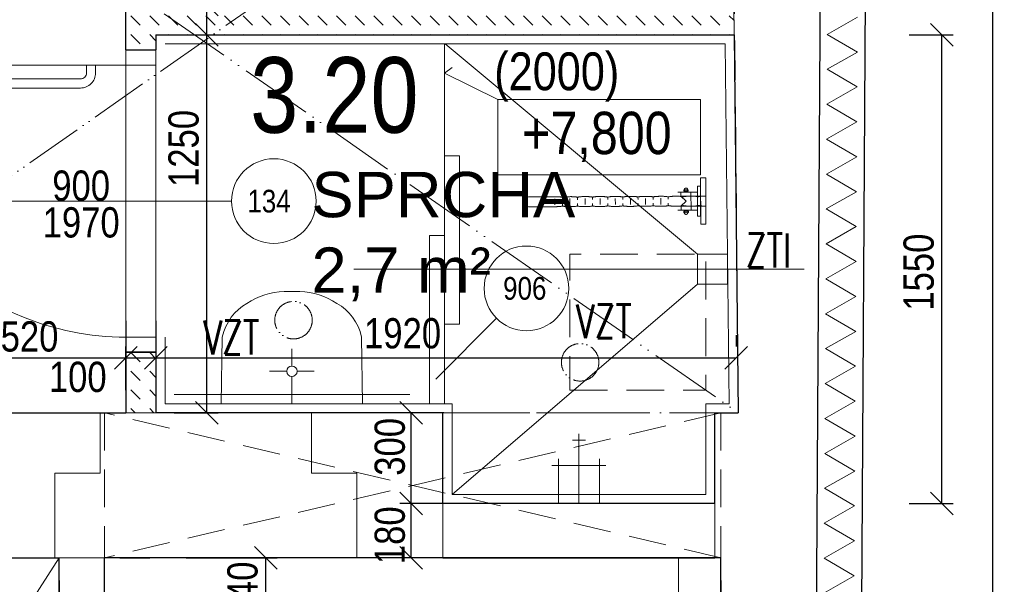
# Model space of a CAD drawing. Header units: millimetres. Extents: x -300958 to -108039, y 30118 to 292543.
# Tile 148 of 256: x -219364 to -216105, y 147633 to 149500. Entities that reach past the tile are written whole.
import ezdxf
from ezdxf.enums import TextEntityAlignment as Align

# ---------------------------------------------------------------- set-up
doc = ezdxf.new("R2010")
doc.units = ezdxf.units.MM
doc.header["$MEASUREMENT"] = 0
for name, pattern in [('ACAD_ISO05W100', [33, 24, -3, 0, -3, 0, -3]), ('DGN Style 2', [879.857395, 527.914437, -351.942958]), ('HIDDEN', [0.375, 0.25, -0.125])]:
    doc.linetypes.add(name, pattern=pattern)
doc.layers.get('0').update_dxf_attribs({"lineweight": 13})
doc.layers.get('Defpoints').update_dxf_attribs({"color": 3, "lineweight": 13})
for name, color, linetype, lineweight in [('dims', 7, 'Continuous', 9), ('dvere', 7, 'Continuous', 9), ('equipments', 254, 'Continuous', 5), ('Materiály', 1, 'Continuous', 13), ('navrh', 1, 'Continuous', 9), ('obklad', 8, 'Continuous', 5), ('popis', 7, 'Continuous', 9), ('PSV', 7, 'Continuous', 13), ('rost', 6, 'Continuous', 0), ('tenka', 7, 'Continuous', 13), ('texts', 3, 'Continuous', 30), ('výškové kóty', 7, 'Continuous', 13), ('walls', 7, 'Continuous', 13), ('zarizovaky', 5, 'Continuous', 9), ('zařizovací předměty', 7, 'Continuous', 9), ('ŠRAFA', 7, 'Continuous', 13)]:
    doc.layers.add(name, color=color, linetype=linetype, lineweight=lineweight)
doc.styles.add('GENERATED_STYLE_8', font='arial.ttf')
doc.styles.get("Standard").update_dxf_attribs({"font": 'txt.shx'})
doc.styles.add('STYLE-0', font='ARIALN.TTF')
doc.styles.add('Style-Arial', font='arial.ttf')
doc.dimstyles.new('arch', dxfattribs={"dimscale": 50, "dimtxt": 2.5, "dimasz": 2.5, "dimexe": 1.25, "dimexo": 0.9, "dimtad": 1, "dimdec": 0, "dimtxsty": 'STYLE-0', "dimblk": 'ARCHTICK', "dimcen": 2.5, "dimadec": 0, "dimazin": 0, "dimtfac": 1, "dimtdec": 0, "dimtmove": 2, "dimatfit": 3, "dimldrblk": 'ARCHTICK', "dimfxl": 0, "dimarcsym": 0})

# ---------------------------------------------------------------- blocks, each defined once
blk = doc.blocks.new('umyvadlo')
at = {"layer": 'zařizovací předměty'}
for p, q in [((135306.9, 3682.7), (134839.2, 3677.7)), ((134839.2, 3677.7), (134845, 3457.2)), ((135074, 3590.2), (135073.1, 3680.2)), ((135306.9, 3682.7), (135305.9, 3462.1)), ((135057, 3572.8), (135000.3, 3572.2)), ((135074.4, 3555.8), (135075, 3499.1)), ((135091.4, 3573.2), (135148.1, 3573.8)), ((135103.2, 3309.4), (135050.9, 3308.9))]:
    blk.add_line(p, q, dxfattribs=at)
blk.add_arc((135074.2, 3573), 17.2, 180.6147766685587, 180.6147593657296, dxfattribs=at)
for centre, major_axis, start_param, end_param in [((134992.2, 3500.1), (-1.8, 169.1), 1.817828, 2.692319), ((135157.8, 3501.9), (-1.8, 169.1), 3.590866, 4.465357), ((135055.1, 3591.9), (-3, 283.1), 2.606109, 3.113176), ((135092.9, 3592.3), (-3, 283.1), 3.170009, 3.677076)]:
    blk.add_ellipse(centre, major_axis=major_axis, ratio=0.9, start_param=start_param, end_param=end_param, dxfattribs=at)
blk = doc.blocks.new('_ArchTick')
at = {"color": 0, "linetype": 'ByBlock', "flags": 128}
blk.add_lwpolyline([(-0.5, -0.5), (0.5, 0.5)], dxfattribs=at)
blk = doc.blocks.new('*D163')
at = {"layer": 'Defpoints', "color": 0, "linetype": 'Continuous'}
for p in [(-218927.7, 149450), (-218744.1, 149450), (-218927.7, 148200)]:
    blk.add_point(p, dxfattribs=at)
at = {"layer": 'dims', "color": 0, "linetype": 'Continuous', "lineweight": -2}
for p, q in [((-218852.7, 149450), (-218706.6, 149450)), ((-218744.1, 148200), (-218744.1, 149450)), ((-218852.7, 148200), (-218706.6, 148200))]:
    blk.add_line(p, q, dxfattribs=at)
at = {"layer": 'dims', "color": 0, "linetype": 'Continuous', "lineweight": -2, "xscale": 75, "yscale": 75, "zscale": 75}
for p, rotation in [((-218744.1, 149450), 90), ((-218744.1, 148200), 270)]:
    blk.add_blockref('_ArchTick', p, dxfattribs=dict(at, rotation=rotation))
at = {"layer": 'dims', "color": 0, "linetype": 'Continuous', "insert": (-218820.8, 149074.2), "char_height": 100, "attachment_point": 5, "rotation": 90, "style": 'STYLE-0'}
blk.add_mtext('1250', dxfattribs=at)
blk = doc.blocks.new('*D165')
at = {"layer": 'Defpoints', "color": 0, "linetype": 'Continuous'}
for p in [(-218927.7, 149550), (-218744.1, 149550), (-218927.7, 149450)]:
    blk.add_point(p, dxfattribs=at)
at = {"layer": 'dims', "color": 0, "linetype": 'Continuous', "lineweight": -2}
for p, q in [((-218852.7, 149550), (-218706.6, 149550)), ((-218744.1, 149450), (-218744.1, 149550)), ((-218852.7, 149450), (-218706.6, 149450))]:
    blk.add_line(p, q, dxfattribs=at)
at = {"layer": 'dims', "color": 0, "linetype": 'Continuous', "lineweight": -2, "xscale": 75, "yscale": 75, "zscale": 75}
for p, rotation in [((-218744.1, 149550), 90), ((-218744.1, 149450), 270)]:
    blk.add_blockref('_ArchTick', p, dxfattribs=dict(at, rotation=rotation))
at = {"layer": 'dims', "color": 0, "linetype": 'Continuous', "insert": (-218645.3, 149761.8), "char_height": 100, "attachment_point": 5, "rotation": 90, "style": 'STYLE-0'}
blk.add_mtext('100', dxfattribs=at)
blk = doc.blocks.new('*D62')
at = {"layer": 'Defpoints', "color": 0, "linetype": 'Continuous'}
for p in [(-217042.6, 147720), (-217962.6, 147573.2), (-217042.6, 147366.1)]:
    blk.add_point(p, dxfattribs=at)
at = {"layer": 'dims', "color": 0, "linetype": 'Continuous', "lineweight": -2}
for p, q in [((-217042.6, 147645), (-217042.6, 147328.6)), ((-217962.6, 147498.2), (-217962.6, 147328.6)), ((-217962.6, 147366.1), (-217042.6, 147366.1))]:
    blk.add_line(p, q, dxfattribs=at)
at = {"layer": 'dims', "color": 0, "linetype": 'Continuous', "lineweight": -2, "xscale": 75, "yscale": 75, "zscale": 75, "rotation": 180}
blk.add_blockref('_ArchTick', (-217962.6, 147366.1), dxfattribs=at)
at = {"layer": 'dims', "color": 0, "linetype": 'Continuous', "lineweight": -2, "xscale": 75, "yscale": 75, "zscale": 75}
blk.add_blockref('_ArchTick', (-217042.6, 147366.1), dxfattribs=at)
at = {"layer": 'dims', "color": 0, "linetype": 'Continuous', "insert": (-217486.8, 147438.4), "char_height": 100, "attachment_point": 5, "style": 'STYLE-0'}
blk.add_mtext('920', dxfattribs=at)
blk = doc.blocks.new('*D63')
at = {"layer": 'Defpoints', "color": 0, "linetype": 'Continuous'}
for p in [(-218067.9, 147900), (-217884.3, 147900), (-217931.7, 147720)]:
    blk.add_point(p, dxfattribs=at)
at = {"layer": 'dims', "color": 0, "linetype": 'Continuous', "lineweight": -2}
for p, q in [((-217959.3, 147900), (-218105.4, 147900)), ((-218067.9, 147720), (-218067.9, 147900)), ((-218006.7, 147720), (-218105.4, 147720))]:
    blk.add_line(p, q, dxfattribs=at)
at = {"layer": 'dims', "color": 0, "linetype": 'Continuous', "lineweight": -2, "xscale": 75, "yscale": 75, "zscale": 75}
for p, rotation in [((-218067.9, 147900), 90), ((-218067.9, 147720), 270)]:
    blk.add_blockref('_ArchTick', p, dxfattribs=dict(at, rotation=rotation))
at = {"layer": 'dims', "color": 0, "linetype": 'Continuous', "insert": (-218138.2, 147795), "char_height": 100, "attachment_point": 5, "rotation": 90, "style": 'STYLE-0'}
blk.add_mtext('180', dxfattribs=at)
blk = doc.blocks.new('*D64')
at = {"layer": 'Defpoints', "color": 0, "linetype": 'Continuous'}
for p in [(-218067.9, 148200), (-217884.3, 148200), (-217884.3, 147900)]:
    blk.add_point(p, dxfattribs=at)
at = {"layer": 'dims', "color": 0, "linetype": 'Continuous', "lineweight": -2}
for p, q in [((-217959.3, 148200), (-218105.4, 148200)), ((-218067.9, 147900), (-218067.9, 148200)), ((-217959.3, 147900), (-218105.4, 147900))]:
    blk.add_line(p, q, dxfattribs=at)
at = {"layer": 'dims', "color": 0, "linetype": 'Continuous', "lineweight": -2, "xscale": 75, "yscale": 75, "zscale": 75}
for p, rotation in [((-218067.9, 148200), 90), ((-218067.9, 147900), 270)]:
    blk.add_blockref('_ArchTick', p, dxfattribs=dict(at, rotation=rotation))
at = {"layer": 'dims', "color": 0, "linetype": 'Continuous', "insert": (-218138.2, 148087.3), "char_height": 100, "attachment_point": 5, "rotation": 90, "style": 'STYLE-0'}
blk.add_mtext('300', dxfattribs=at)
blk = doc.blocks.new('*D65')
at = {"layer": 'Defpoints', "color": 0, "linetype": 'Continuous'}
for p in [(-219012.6, 148382), (-219532.6, 148200), (-219012.6, 148200)]:
    blk.add_point(p, dxfattribs=at)
at = {"layer": 'dims', "color": 0, "linetype": 'Continuous', "lineweight": -2}
for p, q in [((-219532.6, 148275), (-219532.6, 148419.5)), ((-219012.6, 148275), (-219012.6, 148419.5)), ((-219532.6, 148382), (-219012.6, 148382))]:
    blk.add_line(p, q, dxfattribs=at)
at = {"layer": 'dims', "color": 0, "linetype": 'Continuous', "lineweight": -2, "xscale": 75, "yscale": 75, "zscale": 75, "rotation": 180}
blk.add_blockref('_ArchTick', (-219532.6, 148382), dxfattribs=at)
at = {"layer": 'dims', "color": 0, "linetype": 'Continuous', "lineweight": -2, "xscale": 75, "yscale": 75, "zscale": 75}
blk.add_blockref('_ArchTick', (-219012.6, 148382), dxfattribs=at)
at = {"layer": 'dims', "color": 0, "linetype": 'Continuous', "insert": (-219331.1, 148451.8), "char_height": 100, "attachment_point": 5, "style": 'STYLE-0'}
blk.add_mtext('520', dxfattribs=at)
blk = doc.blocks.new('*D67')
at = {"layer": 'Defpoints', "color": 0, "linetype": 'Continuous'}
for p in [(-219012.6, 148579.4), (-218912.6, 148382), (-218912.6, 148382)]:
    blk.add_point(p, dxfattribs=at)
at = {"layer": 'dims', "color": 0, "linetype": 'Continuous', "lineweight": -2}
for p, q in [((-219012.6, 148504.4), (-219012.6, 148344.5)), ((-218912.6, 148457), (-218912.6, 148419.5)), ((-219012.6, 148382), (-218912.6, 148382))]:
    blk.add_line(p, q, dxfattribs=at)
at = {"layer": 'dims', "color": 0, "linetype": 'Continuous', "lineweight": -2, "xscale": 75, "yscale": 75, "zscale": 75, "rotation": 180}
blk.add_blockref('_ArchTick', (-219012.6, 148382), dxfattribs=at)
at = {"layer": 'dims', "color": 0, "linetype": 'Continuous', "lineweight": -2, "xscale": 75, "yscale": 75, "zscale": 75}
blk.add_blockref('_ArchTick', (-218912.6, 148382), dxfattribs=at)
at = {"layer": 'dims', "color": 0, "linetype": 'Continuous', "insert": (-219171.5, 148318.1), "char_height": 100, "attachment_point": 5, "style": 'STYLE-0'}
blk.add_mtext('100', dxfattribs=at)
blk = doc.blocks.new('*D68')
at = {"layer": 'Defpoints', "color": 0, "linetype": 'Continuous'}
for p in [(-218912.6, 148579.4), (-216992.2, 148382), (-216992.2, 148382)]:
    blk.add_point(p, dxfattribs=at)
at = {"layer": 'dims', "color": 0, "linetype": 'Continuous', "lineweight": -2}
for p, q in [((-218912.6, 148504.4), (-218912.6, 148344.5)), ((-216992.2, 148457), (-216992.2, 148419.5)), ((-218912.6, 148382), (-216992.2, 148382))]:
    blk.add_line(p, q, dxfattribs=at)
at = {"layer": 'dims', "color": 0, "linetype": 'Continuous', "lineweight": -2, "xscale": 75, "yscale": 75, "zscale": 75, "rotation": 180}
blk.add_blockref('_ArchTick', (-218912.6, 148382), dxfattribs=at)
at = {"layer": 'dims', "color": 0, "linetype": 'Continuous', "lineweight": -2, "xscale": 75, "yscale": 75, "zscale": 75}
blk.add_blockref('_ArchTick', (-216992.2, 148382), dxfattribs=at)
at = {"layer": 'dims', "color": 0, "linetype": 'Continuous', "insert": (-218096.4, 148462.3), "char_height": 100, "attachment_point": 5, "style": 'STYLE-0'}
blk.add_mtext('1920', dxfattribs=at)
blk = doc.blocks.new('*D89')
at = {"layer": 'Defpoints', "color": 0, "linetype": 'Continuous'}
for p in [(-218887.2, 147720), (-218548.6, 147720), (-219082.6, 147480)]:
    blk.add_point(p, dxfattribs=at)
at = {"layer": 'dims', "color": 0, "linetype": 'Continuous', "lineweight": -2}
for p, q in [((-218812.2, 147720), (-218511.1, 147720)), ((-218548.6, 147480), (-218548.6, 147720)), ((-219007.6, 147480), (-218511.1, 147480))]:
    blk.add_line(p, q, dxfattribs=at)
at = {"layer": 'dims', "color": 0, "linetype": 'Continuous', "lineweight": -2, "xscale": 75, "yscale": 75, "zscale": 75}
for p, rotation in [((-218548.6, 147720), 90), ((-218548.6, 147480), 270)]:
    blk.add_blockref('_ArchTick', p, dxfattribs=dict(at, rotation=rotation))
at = {"layer": 'dims', "color": 0, "linetype": 'Continuous', "insert": (-218625.7, 147612.4), "char_height": 100, "attachment_point": 5, "rotation": 90, "style": 'STYLE-0'}
blk.add_mtext('240', dxfattribs=at)
blk = doc.blocks.new('*D473')
at = {"layer": 'Defpoints', "color": 0, "linetype": 'Continuous'}
for p in [(-216682, 154820), (-216142.1, 154820), (-216682, 138540)]:
    blk.add_point(p, dxfattribs=at)
at = {"layer": 'dims', "color": 0, "linetype": 'Continuous', "lineweight": -2}
for p, q in [((-216607, 154820), (-216104.6, 154820)), ((-216142.1, 138540), (-216142.1, 154820)), ((-216607, 138540), (-216104.6, 138540))]:
    blk.add_line(p, q, dxfattribs=at)
at = {"layer": 'dims', "color": 0, "linetype": 'Continuous', "lineweight": -2, "xscale": 75, "yscale": 75, "zscale": 75}
for p, rotation in [((-216142.1, 154820), 90), ((-216142.1, 138540), 270)]:
    blk.add_blockref('_ArchTick', p, dxfattribs=dict(at, rotation=rotation))
at = {"layer": 'dims', "color": 0, "linetype": 'Continuous', "insert": (-216211.9, 146290.9), "char_height": 100, "attachment_point": 5, "rotation": 90, "style": 'STYLE-0'}
blk.add_mtext('16280', dxfattribs=at)
blk = doc.blocks.new('*D1700')
at = {"layer": 'Defpoints', "color": 0, "linetype": 'Continuous'}
for p in [(-219532.6, 147720), (-219232.6, 147720), (-219232.6, 147431.2)]:
    blk.add_point(p, dxfattribs=at)
at = {"layer": 'dims', "color": 0, "linetype": 'Continuous', "lineweight": -2}
for p, q in [((-219532.6, 147645), (-219532.6, 147393.7)), ((-219232.6, 147645), (-219232.6, 147393.7)), ((-219532.6, 147431.2), (-219232.6, 147431.2))]:
    blk.add_line(p, q, dxfattribs=at)
at = {"layer": 'dims', "color": 0, "linetype": 'Continuous', "lineweight": -2, "xscale": 75, "yscale": 75, "zscale": 75, "rotation": 180}
blk.add_blockref('_ArchTick', (-219532.6, 147431.2), dxfattribs=at)
at = {"layer": 'dims', "color": 0, "linetype": 'Continuous', "lineweight": -2, "xscale": 75, "yscale": 75, "zscale": 75}
blk.add_blockref('_ArchTick', (-219232.6, 147431.2), dxfattribs=at)
at = {"layer": 'dims', "color": 0, "linetype": 'Continuous', "insert": (-219380.5, 147521.6), "char_height": 100, "attachment_point": 5, "style": 'STYLE-0'}
blk.add_mtext('300', dxfattribs=at)
blk = doc.blocks.new('*D1846')
at = {"layer": 'Defpoints', "color": 0, "linetype": 'Continuous'}
for p in [(-216494.5, 149450), (-216310.9, 149450), (-216494.5, 147900)]:
    blk.add_point(p, dxfattribs=at)
at = {"layer": 'dims', "color": 0, "linetype": 'Continuous', "lineweight": -2}
for p, q in [((-216419.5, 149450), (-216273.4, 149450)), ((-216310.9, 147900), (-216310.9, 149450)), ((-216419.5, 147900), (-216273.4, 147900))]:
    blk.add_line(p, q, dxfattribs=at)
at = {"layer": 'dims', "color": 0, "linetype": 'Continuous', "lineweight": -2, "xscale": 75, "yscale": 75, "zscale": 75}
for p, rotation in [((-216310.9, 149450), 90), ((-216310.9, 147900), 270)]:
    blk.add_blockref('_ArchTick', p, dxfattribs=dict(at, rotation=rotation))
at = {"layer": 'dims', "color": 0, "linetype": 'Continuous', "insert": (-216387.6, 148665.1), "char_height": 100, "attachment_point": 5, "rotation": 90, "style": 'STYLE-0'}
blk.add_mtext('1550', dxfattribs=at)

msp = doc.modelspace()

# ---------------------------------------------------------------- hatches: boundary and pattern name
at = {"layer": 'Materiály', "linetype": 'Continuous'}
h = msp.add_hatch(dxfattribs=at)
h.set_pattern_fill('DASH', color=256, scale=350, angle=135, style=0)
h.paths.add_polyline_path([(-217412.6, 149550), (-218581.4, 149550), (-218724.5, 149450), (-216998.6, 149450), (-216999.5, 149550), (-217362.6, 149550), (-217362.6, 150402), (-217412.6, 150367.1)])
h.paths.add_polyline_path([(-217362.6, 150650), (-217412.6, 150650), (-217412.6, 150367.1), (-217362.6, 150402)])
h.paths.add_polyline_path([(-218912.6, 149450), (-218724.5, 149450), (-218581.4, 149550), (-218912.6, 149550), (-218912.6, 149600), (-219012.6, 149600), (-219012.6, 149400), (-218912.6, 149400)])
h.paths.add_polyline_path([(-218912.6, 148400), (-219012.6, 148400), (-219012.6, 148200), (-218912.6, 148200)])

# ---------------------------------------------------------------- linework, layer by layer
at = {"layer": 'dvere', "linetype": 'Continuous'}
for p, q in [((-219012.6, 149400), (-219012.6, 148400)), ((-218912.6, 149400), (-218912.6, 148400)), ((-219012.6, 149350), (-218912.6, 149350)), ((-218662.6, 148900), (-219849.9, 148900)), ((-219012.6, 148450), (-218912.6, 148450))]:
    msp.add_line(p, q, dxfattribs=at)
at = {"layer": 'dvere', "linetype": 'Continuous', "flags": 128}
msp.add_lwpolyline([(-219012.6, 149350), (-219912.6, 149350, 0.414214), (-219012.6, 148450)], format="xyb", dxfattribs=at)
at = {"layer": 'Materiály', "linetype": 'Continuous', "lineweight": 0}
for p, q in [((-219097.6, 148000), (-219097.6, 148200)), ((-219097.6, 148200), (-218397.6, 148200)), ((-218397.6, 148000), (-218397.6, 148200)), ((-218397.6, 148000), (-218247.6, 148000)), ((-218247.6, 147720), (-218247.6, 148000)), ((-217962.6, 147900), (-217962.6, 147720)), ((-217062.6, 147900), (-217062.6, 147720))]:
    msp.add_line(p, q, dxfattribs=at)
at = {"layer": 'Materiály', "linetype": 'Continuous', "flags": 128}
msp.add_lwpolyline([(-216701.9, 147603.9), (-216601.6, 147661), (-216701.2, 147719.3), (-216600.9, 147776.4), (-216700.5, 147834.8), (-216600.1, 147891.9), (-216699.8, 147950.3), (-216599.4, 148007.4), (-216699.1, 148065.7), (-216598.7, 148122.9), (-216698.4, 148181.2), (-216598, 148238.3), (-216697.7, 148296.7), (-216597.3, 148353.8), (-216697, 148412.1), (-216596.6, 148469.3), (-216696.2, 148527.6), (-216595.9, 148584.7), (-216695.5, 148643.1), (-216595.2, 148700.2), (-216694.8, 148758.5), (-216594.5, 148815.7), (-216694.1, 148874), (-216593.8, 148931.1), (-216693.4, 148989.5), (-216593.1, 149046.6), (-216692.7, 149104.9), (-216592.3, 149162.1), (-216692, 149220.4), (-216591.6, 149277.5), (-216691.3, 149335.9), (-216590.9, 149393), (-216690.6, 149451.3), (-216590.2, 149508.5)], dxfattribs=at)
at = {"layer": 'navrh', "linetype": 'Continuous', "lineweight": 30}
for p, q in [((-216532.6, 154820), (-216632.6, 138539.1)), ((-219012.6, 149400), (-219012.6, 149600)), ((-218912.6, 149450), (-216998.6, 149450)), ((-218912.6, 149450), (-218912.6, 149400)), ((-219012.6, 149400), (-218912.6, 149400)), ((-219012.6, 148400), (-218912.6, 148400)), ((-219012.6, 148400), (-219012.6, 148200)), ((-218912.6, 148400), (-219012.6, 148400)), ((-218912.6, 148400), (-218912.6, 148200))]:
    msp.add_line(p, q, dxfattribs=at)
at = {"layer": 'navrh', "linetype": 'ACAD_ISO05W100', "ltscale": 10}
msp.add_line((-220512.6, 150650), (-216985.2, 148200), dxfattribs=at)
at = {"layer": 'navrh', "linetype": 'DGN Style 2', "ltscale": 0.25}
msp.add_lwpolyline([(-220512.6, 148200), (-216985.2, 148200), (-217007.9, 150650), (-220512.6, 150650)], close=True, dxfattribs=at)
at = {"layer": 'obklad', "linetype": 'Continuous', "lineweight": 0}
for p, q in [((-217120.3, 148725), (-217955.5, 149420)), ((-217932.6, 147930), (-217120.3, 148625))]:
    msp.add_line(p, q, dxfattribs=at)
at = {"layer": 'obklad', "linetype": 'Continuous', "lineweight": 0, "flags": 128}
msp.add_lwpolyline([(-218882.6, 149420), (-217028.3, 149420), (-217015.5, 148230), (-217092.6, 148230), (-217092.6, 147930), (-217932.6, 147930), (-217932.6, 148230), (-218882.6, 148230), (-218882.6, 148450)], dxfattribs=at)
msp.add_lwpolyline([(-217120.3, 148625), (-217120.3, 148725), (-217020.3, 148725), (-217020.3, 148625)], close=True, dxfattribs=at)
at = {"layer": 'PSV', "linetype": 'Continuous', "lineweight": 0}
msp.add_line((-217986.2, 148311.6), (-217785.3, 148512.5), dxfattribs=at)
at = {"layer": 'PSV'}
msp.add_line((-218852.6, 148260), (-218072.6, 148260), dxfattribs=at)
at = {"layer": 'PSV', "linetype": 'Continuous', "lineweight": 0}
for centre in [(-218522.5, 148900), (-217686.3, 148611.5)]:
    msp.add_circle(centre, 140.1, dxfattribs=at)
at = {"layer": 'rost', "linetype": 'ACAD_ISO05W100', "lineweight": 0, "ltscale": 8}
for p, q in [((-217007.9, 150650), (-220512.6, 148200)), ((-219232.6, 147720), (-220492.6, 145770))]:
    msp.add_line(p, q, dxfattribs=at)
at = {"layer": 'tenka', "linetype": 'Continuous'}
for p, q in [((-216998.6, 149450), (-216999.5, 149550)), ((-216767.6, 148675), (-218257.6, 148675)), ((-219247.6, 147720), (-219247.6, 148000)), ((-219247.6, 148000), (-219097.6, 148000))]:
    msp.add_line(p, q, dxfattribs=at)
at = {"layer": 'tenka', "linetype": 'HIDDEN', "ltscale": 500}
for p, q in [((-219082.6, 148200), (-219082.6, 147720)), ((-217042.6, 148200), (-219082.6, 147720)), ((-217042.6, 147720), (-219082.6, 148200)), ((-217042.6, 148200), (-217042.6, 147720))]:
    msp.add_line(p, q, dxfattribs=at)
at = {"layer": 'tenka', "linetype": 'ACAD_ISO05W100', "ltscale": 12}
for p, q in [((-217962.6, 148200), (-217062.6, 148200)), ((-219247.6, 147720), (-218247.6, 147720))]:
    msp.add_line(p, q, dxfattribs=at)
at = {"layer": 'tenka'}
msp.add_line((-217182.6, 145770), (-217182.6, 147720), dxfattribs=at)
at = {"layer": 'tenka', "linetype": 'Continuous', "flags": 128}
msp.add_lwpolyline([(-217781.4, 149236.4), (-217957.6, 149323.1), (-217932, 149342.2)], dxfattribs=at)
msp.add_lwpolyline([(-219247.6, 148000), (-219247.6, 147720), (-218247.6, 147720), (-218247.6, 148000), (-218397.6, 148000), (-218397.6, 148200), (-219097.6, 148200), (-219097.6, 148000)], close=True, dxfattribs=at)
at = {"layer": 'výškové kóty', "linetype": 'Continuous', "lineweight": 0, "flags": 128}
msp.add_lwpolyline([(-217781.4, 149236.4), (-217110.7, 149236.4), (-217110.7, 148986.8), (-217781.4, 148986.8)], close=True, dxfattribs=at)
at = {"layer": 'walls', "linetype": 'Continuous', "lineweight": 30}
for p, q in [((-216998.6, 149450), (-216985.2, 148200)), ((-219532.6, 148200), (-219012.6, 148200)), ((-217962.6, 148200), (-218912.6, 148200)), ((-217962.6, 147900), (-217962.6, 148200)), ((-217062.6, 148200), (-216985.2, 148200)), ((-217062.6, 147900), (-217062.6, 148200)), ((-217062.6, 147900), (-217962.6, 147900)), ((-219532.6, 147720), (-219247.6, 147720)), ((-219247.6, 147720), (-219232.6, 147720)), ((-219232.6, 147447), (-219232.6, 147720)), ((-218247.6, 147720), (-219082.6, 147720)), ((-219082.6, 147530), (-219082.6, 147720)), ((-219032.6, 147720), (-218932.6, 147720)), ((-217962.6, 147720), (-217062.6, 147720)), ((-217062.6, 147720), (-217962.6, 147720)), ((-217042.6, 145770), (-217042.6, 147720))]:
    msp.add_line(p, q, dxfattribs=at)
at = {"layer": 'walls', "linetype": 'Continuous', "lineweight": 30, "flags": 128}
for points in [[(-219112.6, 154820), (-216682.6, 154820), (-216782.6, 138540), (-217237.6, 138540)], [(-217962.6, 147720), (-218247.6, 147720)], [(-217042.6, 147720), (-217062.6, 147720)]]:
    msp.add_lwpolyline(points, dxfattribs=at)
at = {"layer": 'zarizovaky', "linetype": 'Continuous', "lineweight": 0, "flags": 128}
for points in [[(-219112.6, 149349), (-219112.6, 149324, -0.414214), (-219162.6, 149274), (-219762.6, 149274, -0.414214), (-219812.6, 149324), (-219812.6, 149350), (-219812.6, 149350)], [(-219142.6, 149349), (-219142.6, 149324, -0.414214), (-219162.6, 149304), (-219762.6, 149304, -0.414214), (-219782.6, 149324), (-219782.6, 149350)]]:
    msp.add_lwpolyline(points, format="xyb", dxfattribs=at)
at = {"layer": 'zařizovací předměty', "linetype": 'Continuous'}
for p, q in [((-217957.6, 148230), (-217957.6, 149420)), ((-217512.6, 147900), (-217512.6, 148130.8)), ((-217491.3, 148109.6), (-217533.8, 148109.6)), ((-217580.6, 148047.4), (-217580.6, 147900)), ((-217444.6, 147900), (-217444.6, 148047.4)), ((-217601.8, 148026.1), (-217423.3, 148026.1))]:
    msp.add_line(p, q, dxfattribs=at)
at = {"layer": 'zařizovací předměty', "linetype": 'Continuous', "flags": 128}
for points in [[(-217907.6, 149049.5), (-217907.6, 148493.1), (-217957.6, 148493.1), (-217957.6, 149049.5)], [(-217957.6, 148786.4), (-217957.6, 148230), (-218007.6, 148230), (-218007.6, 148786.4)]]:
    msp.add_lwpolyline(points, close=True, dxfattribs=at)
at = {"layer": 'zařizovací předměty', "linetype": 'ByBlock', "flags": 128}
for points in [[(-217109.6, 148823.3), (-217110.2, 148976.5), (-217092.9, 148976.6), (-217092.3, 148823.4), (-217109.6, 148823.3)], [(-217152.8, 148937.8), (-217152.8, 148937.8), (-217152.8, 148938.4), (-217152.9, 148938.9), (-217153, 148939.5), (-217153.2, 148940), (-217153.4, 148940.4), (-217153.7, 148940.9), (-217154, 148941.3), (-217154.4, 148941.7), (-217154.8, 148942), (-217155.2, 148942.4), (-217155.7, 148942.6), (-217156.1, 148942.9), (-217156.6, 148943), (-217157.2, 148943.2), (-217157.7, 148943.2), (-217158.2, 148943.3), (-217158.8, 148943.2), (-217159.3, 148943.2), (-217159.9, 148943), (-217160.4, 148942.8), (-217160.8, 148942.6), (-217161.3, 148942.3), (-217161.7, 148942), (-217162.1, 148941.7), (-217162.4, 148941.3), (-217162.8, 148940.9), (-217163, 148940.4), (-217163.3, 148939.9), (-217163.4, 148939.4), (-217163.6, 148938.9), (-217163.7, 148938.4)], [(-217109.7, 148849.8), (-217119.7, 148849.8), (-217120.1, 148950), (-217110.1, 148950), (-217109.7, 148849.8)], [(-217590.9, 148881.6), (-217676.3, 148881.2), (-217676.3, 148881.2), (-217678, 148881.3), (-217679.7, 148881.6), (-217681.3, 148882), (-217682.8, 148882.5), (-217684.2, 148883.2), (-217685.6, 148884.1), (-217686.8, 148885), (-217688, 148886.1), (-217689, 148887.3), (-217690, 148888.6), (-217690.7, 148890), (-217691.4, 148891.5), (-217691.9, 148893), (-217692.3, 148894.6), (-217692.5, 148896.3), (-217692.6, 148898), (-217692.5, 148899.7), (-217692.3, 148901.4), (-217691.9, 148903), (-217691.3, 148904.5), (-217690.7, 148905.9), (-217689.8, 148907.2), (-217688.9, 148908.5), (-217687.9, 148909.6), (-217686.7, 148910.6), (-217685.5, 148911.5), (-217684.2, 148912.3), (-217682.7, 148913), (-217681.3, 148913.5), (-217679.7, 148913.9), (-217678.1, 148914.1), (-217591.2, 148914.6)], [(-217091.6, 148916.5), (-217091.6, 148916.5), (-217093.2, 148916.5), (-217094.7, 148916.5), (-217096.3, 148916.5), (-217097.8, 148916.5), (-217099.4, 148916.4), (-217101, 148916.4), (-217102.5, 148916.3), (-217104.1, 148916.2), (-217105.6, 148916.1), (-217107.2, 148916), (-217108.8, 148915.8), (-217110.3, 148915.6), (-217111.9, 148915.4), (-217113.4, 148915.1), (-217115, 148914.8), (-217116.6, 148914.4), (-217118.1, 148914.8), (-217119.7, 148915.1), (-217121.3, 148915.3), (-217122.8, 148915.6), (-217124.4, 148915.8), (-217126, 148915.9), (-217127.6, 148916), (-217129.1, 148916.1), (-217130.7, 148916.2), (-217132.3, 148916.3), (-217133.8, 148916.3), (-217135.4, 148916.3), (-217137, 148916.3), (-217138.6, 148916.3), (-217140.1, 148916.3), (-217141.7, 148916.3), (-217143.3, 148916.3), (-217144.8, 148916.3), (-217146.4, 148916.3), (-217147.9, 148916.3), (-217149.5, 148916.2), (-217151.1, 148916.2), (-217152.6, 148916.1), (-217154.2, 148916), (-217155.7, 148915.9), (-217157.3, 148915.8), (-217158.9, 148915.6), (-217160.4, 148915.4), (-217162, 148915.2), (-217163.5, 148914.9), (-217165.1, 148914.6), (-217166.6, 148914.2), (-217168.3, 148914.6), (-217169.9, 148914.9), (-217171.5, 148915.1), (-217173, 148915.4), (-217174.6, 148915.6), (-217176.2, 148915.7), (-217177.7, 148915.8), (-217179.3, 148915.9), (-217180.8, 148916), (-217182.4, 148916.1), (-217183.9, 148916.1), (-217185.5, 148916.1), (-217187, 148916.1), (-217188.6, 148916.1), (-217190.1, 148916.1), (-217191.7, 148916.1), (-217193.2, 148916.1), (-217194.8, 148916.1), (-217196.4, 148916.1), (-217198, 148916.1), (-217199.6, 148916), (-217201.1, 148916), (-217202.7, 148915.9), (-217204.3, 148915.8), (-217205.9, 148915.7), (-217207.5, 148915.6), (-217209, 148915.4), (-217210.6, 148915.2), (-217212.2, 148915), (-217213.7, 148914.7), (-217215.3, 148914.4), (-217216.8, 148914), (-217218.3, 148914.4), (-217219.8, 148914.7), (-217221.4, 148914.9), (-217222.9, 148915.2), (-217224.5, 148915.4), (-217226, 148915.5), (-217227.6, 148915.6), (-217229.2, 148915.7), (-217230.8, 148915.8), (-217232.4, 148915.9), (-217234, 148915.9), (-217235.6, 148915.9), (-217237.2, 148915.9), (-217238.7, 148915.9), (-217240.3, 148915.9), (-217241.9, 148915.9), (-217243.4, 148915.9), (-217245, 148915.9), (-217246.5, 148915.9), (-217248.1, 148915.9), (-217249.6, 148915.8), (-217251.2, 148915.8), (-217252.7, 148915.7), (-217254.3, 148915.7), (-217255.9, 148915.5), (-217257.4, 148915.4), (-217259, 148915.2), (-217260.5, 148915.1), (-217262.1, 148914.8), (-217263.6, 148914.6), (-217265.2, 148914.2), (-217266.7, 148913.9), (-217268.3, 148914.2), (-217269.9, 148914.5), (-217271.4, 148914.8), (-217273, 148915), (-217274.6, 148915.2), (-217276.1, 148915.4), (-217277.7, 148915.5), (-217279.3, 148915.6), (-217280.9, 148915.7), (-217282.4, 148915.7), (-217284, 148915.8), (-217285.6, 148915.8), (-217287.2, 148915.8), (-217288.7, 148915.8), (-217290.3, 148915.8), (-217291.9, 148915.8), (-217293.4, 148915.8), (-217295, 148915.8), (-217296.6, 148915.8), (-217298.1, 148915.7), (-217299.7, 148915.7), (-217301.3, 148915.6), (-217302.9, 148915.6), (-217304.4, 148915.5), (-217306, 148915.4), (-217307.6, 148915.2), (-217309.1, 148915.1), (-217310.7, 148914.9), (-217312.3, 148914.6), (-217313.8, 148914.4), (-217315.4, 148914), (-217316.9, 148913.7), (-217318.5, 148914), (-217320.1, 148914.3), (-217321.7, 148914.6), (-217323.2, 148914.8), (-217324.8, 148915), (-217326.3, 148915.2), (-217327.9, 148915.3), (-217329.4, 148915.4), (-217331, 148915.5), (-217332.5, 148915.5), (-217334.1, 148915.6), (-217335.6, 148915.6), (-217337.2, 148915.6), (-217338.7, 148915.6), (-217340.3, 148915.6), (-217341.8, 148915.6), (-217343.4, 148915.6), (-217345, 148915.6), (-217346.6, 148915.5), (-217348.2, 148915.5), (-217349.8, 148915.5), (-217351.3, 148915.4), (-217352.9, 148915.4), (-217354.5, 148915.3), (-217356.1, 148915.2), (-217357.7, 148915), (-217359.3, 148914.9), (-217360.9, 148914.7), (-217362.4, 148914.4), (-217364, 148914.1), (-217365.6, 148913.8), (-217367.2, 148913.5), (-217368.8, 148913.8), (-217370.3, 148914.1), (-217371.9, 148914.4), (-217373.4, 148914.6), (-217375, 148914.8), (-217376.5, 148914.9), (-217378.1, 148915.1), (-217379.7, 148915.2), (-217381.2, 148915.2), (-217382.8, 148915.3), (-217384.3, 148915.3), (-217385.9, 148915.4), (-217387.4, 148915.4), (-217389, 148915.4), (-217390.5, 148915.4), (-217392.1, 148915.4), (-217393.7, 148915.4), (-217395.2, 148915.4), (-217396.8, 148915.3), (-217398.4, 148915.3), (-217400, 148915.3), (-217401.5, 148915.2), (-217403.1, 148915.2), (-217404.7, 148915.1), (-217406.3, 148915), (-217407.8, 148914.8), (-217409.4, 148914.7), (-217411, 148914.5), (-217412.6, 148914.2), (-217414.1, 148913.9), (-217415.7, 148913.6), (-217417.3, 148913.3), (-217418.8, 148913.6), (-217420.4, 148913.9), (-217422, 148914.2), (-217423.5, 148914.4), (-217425.1, 148914.6), (-217426.7, 148914.7), (-217428.2, 148914.9), (-217429.8, 148915), (-217431.3, 148915), (-217432.9, 148915.1), (-217434.5, 148915.1), (-217436, 148915.2), (-217437.6, 148915.2), (-217439.2, 148915.2), (-217440.7, 148915.2), (-217442.3, 148915.2), (-217443.8, 148915.2), (-217445.4, 148915.1), (-217447, 148915.1), (-217448.5, 148915.1), (-217450.1, 148915.1), (-217451.6, 148915), (-217453.2, 148915), (-217454.8, 148914.9), (-217456.3, 148914.8), (-217457.9, 148914.6), (-217459.4, 148914.4), (-217461, 148914.2), (-217462.6, 148914), (-217464.1, 148913.7), (-217465.7, 148913.4), (-217467.2, 148913.1), (-217468.8, 148913.4), (-217470.4, 148913.7), (-217471.9, 148914), (-217473.5, 148914.2), (-217475.1, 148914.4), (-217476.6, 148914.5), (-217478.2, 148914.7), (-217479.8, 148914.8), (-217481.3, 148914.8), (-217482.9, 148914.9), (-217484.5, 148914.9), (-217486, 148915), (-217487.6, 148915), (-217489.2, 148915), (-217490.7, 148915), (-217492.3, 148915), (-217493.9, 148914.9), (-217495.4, 148914.9), (-217497, 148914.9), (-217498.6, 148914.9), (-217500.1, 148914.9), (-217501.7, 148914.8), (-217503.3, 148914.8), (-217504.8, 148914.7), (-217506.4, 148914.6), (-217508, 148914.4), (-217509.5, 148914.2), (-217511.1, 148914), (-217512.6, 148913.8), (-217514.2, 148913.5), (-217515.8, 148913.2), (-217517.3, 148912.8), (-217518.9, 148913.2), (-217520.5, 148913.5), (-217522, 148913.8), (-217523.6, 148914), (-217525.2, 148914.2), (-217526.7, 148914.3), (-217528.3, 148914.5), (-217529.9, 148914.6), (-217531.4, 148914.6), (-217533, 148914.7), (-217534.6, 148914.7), (-217536.1, 148914.7), (-217537.7, 148914.8), (-217539.3, 148914.8), (-217540.8, 148914.8), (-217542.4, 148914.7), (-217544, 148914.7), (-217545.5, 148914.7), (-217547.1, 148914.7), (-217548.6, 148914.7), (-217550.2, 148914.7), (-217551.8, 148914.6), (-217553.3, 148914.5), (-217554.9, 148914.5), (-217556.5, 148914.3), (-217558, 148914.2), (-217559.6, 148914), (-217561.1, 148913.8), (-217562.7, 148913.6), (-217564.3, 148913.3), (-217565.8, 148913), (-217567.4, 148912.6), (-217568.9, 148913), (-217570.5, 148913.3), (-217572.1, 148913.6), (-217573.7, 148913.8), (-217575.2, 148914), (-217576.8, 148914.1), (-217578.4, 148914.3), (-217579.9, 148914.4), (-217581.5, 148914.4), (-217583.1, 148914.5), (-217584.7, 148914.5), (-217586.2, 148914.5), (-217587.8, 148914.5), (-217589.4, 148914.6), (-217590.9, 148914.5)], [(-217567.5, 148904.6), (-217567.5, 148912.6)], [(-217517.4, 148904.8), (-217517.4, 148912.8)], [(-217467.3, 148905), (-217467.3, 148913)], [(-217417.2, 148905.2), (-217417.2, 148913.2)], [(-217367.1, 148905.4), (-217367.2, 148913.4)], [(-217342, 148889), (-217342.1, 148909)], [(-217317, 148905.6), (-217317.1, 148913.6)], [(-217291.9, 148889.2), (-217292, 148909.2)], [(-217266.9, 148905.8), (-217267, 148913.8)], [(-217241.8, 148889.4), (-217241.9, 148909.4)], [(-217216.8, 148906), (-217216.9, 148914)], [(-217120.1, 148929.9), (-217185.2, 148929.7)], [(-217094.7, 148883.5), (-217174.9, 148883.2), (-217158.2, 148899.6), (-217174.8, 148916.3)], [(-217174.8, 148929.4), (-217174.8, 148916.3)], [(-217174.8, 148916.3), (-217093.7, 148916.6)], [(-217150.7, 148937.6), (-217165.7, 148937.6), (-217165.7, 148932.6), (-217150.7, 148932.6), (-217150.7, 148937.6)], [(-217162.2, 148937.6), (-217162.2, 148932.7)], [(-217154.3, 148937.7), (-217154.3, 148932.7)], [(-217141.8, 148929.5), (-217141.5, 148869.7)], [(-217592.4, 148888), (-217592.5, 148908)], [(-217091.5, 148883.6), (-217091.5, 148883.6), (-217093, 148883.5), (-217094.6, 148883.5), (-217096.1, 148883.5), (-217097.7, 148883.6), (-217099.3, 148883.6), (-217100.8, 148883.6), (-217102.4, 148883.7), (-217103.9, 148883.7), (-217105.5, 148883.8), (-217107.1, 148884), (-217108.6, 148884.1), (-217110.2, 148884.3), (-217111.8, 148884.5), (-217113.3, 148884.8), (-217114.9, 148885.1), (-217116.4, 148885.5), (-217118, 148885.1), (-217119.6, 148884.8), (-217121.2, 148884.5), (-217122.8, 148884.3), (-217124.3, 148884.1), (-217125.9, 148883.9), (-217127.5, 148883.8), (-217129.1, 148883.6), (-217130.7, 148883.6), (-217132.2, 148883.5), (-217133.8, 148883.4), (-217135.4, 148883.4), (-217137, 148883.4), (-217138.6, 148883.4), (-217140.1, 148883.4), (-217141.7, 148883.3), (-217143.3, 148883.3), (-217144.8, 148883.3), (-217146.4, 148883.3), (-217147.9, 148883.4), (-217149.5, 148883.4), (-217151.1, 148883.4), (-217152.6, 148883.5), (-217154.2, 148883.5), (-217155.7, 148883.6), (-217157.3, 148883.8), (-217158.8, 148883.9), (-217160.4, 148884.1), (-217162, 148884.3), (-217163.5, 148884.6), (-217165.1, 148884.9), (-217166.6, 148885.3), (-217168.2, 148884.9), (-217169.8, 148884.6), (-217171.3, 148884.3), (-217172.9, 148884.1), (-217174.5, 148883.9), (-217176.1, 148883.7), (-217177.6, 148883.6), (-217179.2, 148883.4), (-217180.8, 148883.4), (-217182.3, 148883.3), (-217183.9, 148883.2), (-217185.5, 148883.2), (-217187.1, 148883.2), (-217188.6, 148883.2), (-217190.2, 148883.1), (-217191.8, 148883.1), (-217193.3, 148883.2), (-217194.9, 148883.3), (-217196.4, 148883.4), (-217198, 148883.4), (-217199.5, 148883.5), (-217201.1, 148883.5), (-217202.6, 148883.5), (-217204.2, 148883.6), (-217205.7, 148883.7), (-217207.3, 148883.7), (-217208.8, 148883.9), (-217210.4, 148884), (-217211.9, 148884.2), (-217213.5, 148884.4), (-217215, 148884.7), (-217216.6, 148885), (-217218.1, 148884.7), (-217219.7, 148884.4), (-217221.3, 148884.1), (-217222.9, 148883.9), (-217224.4, 148883.7), (-217226, 148883.5), (-217227.6, 148883.3), (-217229.2, 148883.2), (-217230.7, 148883.1), (-217232.3, 148883.1), (-217233.9, 148883), (-217235.5, 148883), (-217237, 148883), (-217238.6, 148883), (-217240.2, 148882.9), (-217241.8, 148882.9), (-217243.3, 148882.9), (-217244.9, 148882.9), (-217246.4, 148882.9), (-217248, 148882.9), (-217249.6, 148883), (-217251.2, 148883), (-217252.8, 148883.1), (-217254.4, 148883.1), (-217255.9, 148883.2), (-217257.5, 148883.4), (-217259.1, 148883.5), (-217260.6, 148883.7), (-217262.2, 148884), (-217263.7, 148884.2), (-217265.2, 148884.5), (-217266.7, 148884.9), (-217268.3, 148884.5), (-217269.9, 148884.2), (-217271.4, 148883.9), (-217273, 148883.7), (-217274.6, 148883.5), (-217276.1, 148883.3), (-217277.7, 148883.2), (-217279.3, 148883.1), (-217280.9, 148883), (-217282.4, 148882.9), (-217284, 148882.9), (-217285.6, 148882.8), (-217287.1, 148882.8), (-217288.7, 148882.8), (-217290.3, 148882.8), (-217291.8, 148882.8), (-217293.4, 148882.8), (-217295, 148882.8), (-217296.5, 148882.8), (-217298.1, 148882.8), (-217299.7, 148882.8), (-217301.2, 148882.9), (-217302.8, 148882.9), (-217304.4, 148883), (-217305.9, 148883.1), (-217307.5, 148883.2), (-217309.1, 148883.4), (-217310.6, 148883.5), (-217312.2, 148883.8), (-217313.8, 148884), (-217315.3, 148884.3), (-217316.9, 148884.7), (-217318.5, 148884.3), (-217320, 148884), (-217321.6, 148883.7), (-217323.2, 148883.5), (-217324.7, 148883.3), (-217326.3, 148883.1), (-217327.9, 148883), (-217329.4, 148882.9), (-217331, 148882.8), (-217332.5, 148882.7), (-217334.1, 148882.7), (-217335.7, 148882.6), (-217337.2, 148882.6), (-217338.8, 148882.6), (-217340.4, 148882.6), (-217341.9, 148882.6), (-217343.5, 148882.6), (-217345.1, 148882.6), (-217346.7, 148882.6), (-217348.2, 148882.6), (-217349.8, 148882.6), (-217351.4, 148882.6), (-217352.9, 148882.7), (-217354.5, 148882.8), (-217356.1, 148882.9), (-217357.7, 148883), (-217359.2, 148883.2), (-217360.8, 148883.3), (-217362.4, 148883.6), (-217363.9, 148883.8), (-217365.5, 148884.1), (-217367.1, 148884.5), (-217368.6, 148884.1), (-217370.2, 148883.8), (-217371.8, 148883.5), (-217373.3, 148883.3), (-217374.9, 148883.1), (-217376.5, 148882.9), (-217378, 148882.8), (-217379.6, 148882.7), (-217381.2, 148882.6), (-217382.7, 148882.5), (-217384.3, 148882.5), (-217385.9, 148882.4), (-217387.4, 148882.4), (-217389, 148882.4), (-217390.6, 148882.4), (-217392.1, 148882.4), (-217393.7, 148882.4), (-217395.2, 148882.4), (-217396.8, 148882.4), (-217398.4, 148882.4), (-217399.9, 148882.4), (-217401.5, 148882.4), (-217403, 148882.5), (-217404.6, 148882.6), (-217406.2, 148882.7), (-217407.7, 148882.8), (-217409.3, 148882.9), (-217410.9, 148883.1), (-217412.4, 148883.4), (-217414, 148883.6), (-217415.5, 148883.9), (-217417.1, 148884.3), (-217418.6, 148883.9), (-217420.2, 148883.6), (-217421.7, 148883.3), (-217423.3, 148883.1), (-217424.9, 148882.9), (-217426.4, 148882.7), (-217428, 148882.6), (-217429.6, 148882.5), (-217431.1, 148882.4), (-217432.7, 148882.3), (-217434.3, 148882.3), (-217435.9, 148882.2), (-217437.4, 148882.2), (-217439, 148882.2), (-217440.6, 148882.2), (-217442.2, 148882.2), (-217443.7, 148882.2), (-217445.3, 148882.2), (-217446.8, 148882.2), (-217448.4, 148882.2), (-217449.9, 148882.2), (-217451.5, 148882.2), (-217453, 148882.3), (-217454.6, 148882.4), (-217456.2, 148882.5), (-217457.7, 148882.6), (-217459.3, 148882.7), (-217460.8, 148882.9), (-217462.4, 148883.2), (-217463.9, 148883.4), (-217465.5, 148883.7), (-217467.1, 148884.1), (-217468.6, 148883.7), (-217470.2, 148883.4), (-217471.8, 148883.1), (-217473.3, 148882.9), (-217474.9, 148882.7), (-217476.5, 148882.5), (-217478, 148882.4), (-217479.6, 148882.3), (-217481.2, 148882.2), (-217482.7, 148882.1), (-217484.3, 148882.1), (-217485.9, 148882), (-217487.5, 148882), (-217489, 148882), (-217490.6, 148882), (-217492.2, 148882), (-217493.7, 148882), (-217495.3, 148882), (-217496.9, 148882), (-217498.5, 148882), (-217500, 148882), (-217501.6, 148882), (-217503.2, 148882.1), (-217504.7, 148882.2), (-217506.3, 148882.3), (-217507.9, 148882.4), (-217509.5, 148882.5), (-217511, 148882.7), (-217512.6, 148883), (-217514.2, 148883.2), (-217515.7, 148883.5), (-217517.3, 148883.9), (-217518.8, 148883.5), (-217520.4, 148883.2), (-217521.9, 148882.9), (-217523.5, 148882.7), (-217525, 148882.5), (-217526.6, 148882.3), (-217528.2, 148882.2), (-217529.7, 148882.1), (-217531.3, 148882), (-217532.9, 148881.9), (-217534.4, 148881.9), (-217536, 148881.8), (-217537.6, 148881.8), (-217539.1, 148881.8), (-217540.7, 148881.8), (-217542.3, 148881.8), (-217543.8, 148881.8), (-217545.4, 148881.8), (-217547, 148881.8), (-217548.5, 148881.8), (-217550.1, 148881.8), (-217551.6, 148881.8), (-217553.2, 148881.9), (-217554.8, 148882), (-217556.3, 148882.1), (-217557.9, 148882.2), (-217559.4, 148882.3), (-217561, 148882.5), (-217562.6, 148882.8), (-217564.1, 148883), (-217565.7, 148883.3), (-217567.3, 148883.7), (-217568.8, 148883.3), (-217570.4, 148883), (-217572, 148882.7), (-217573.6, 148882.5), (-217575.1, 148882.3), (-217576.7, 148882.1), (-217578.3, 148882), (-217579.9, 148881.9), (-217581.5, 148881.8), (-217583.1, 148881.7), (-217584.6, 148881.7), (-217586.2, 148881.6), (-217587.8, 148881.6), (-217589.4, 148881.6), (-217591, 148881.6)], [(-217567.4, 148883.7), (-217567.4, 148891.7)], [(-217542.4, 148888.2), (-217542.4, 148908.2)], [(-217517.3, 148883.9), (-217517.3, 148891.9)], [(-217492.3, 148888.4), (-217492.3, 148908.4)], [(-217467.2, 148884.1), (-217467.3, 148892.1)], [(-217442.2, 148888.6), (-217442.3, 148908.6)], [(-217417.1, 148884.3), (-217417.2, 148892.3)], [(-217392.1, 148888.8), (-217392.2, 148908.8)], [(-217367, 148884.5), (-217367.1, 148892.5)], [(-217317, 148884.7), (-217317, 148892.7)], [(-217266.9, 148884.9), (-217266.9, 148892.9)], [(-217216.8, 148885.1), (-217216.8, 148893.1)], [(-217174.6, 148883), (-217174.6, 148869.6)], [(-217119.8, 148869.8), (-217184.9, 148869.6)], [(-217150.4, 148866.9), (-217165.5, 148866.8), (-217165.4, 148861.8), (-217150.4, 148861.9), (-217150.4, 148866.9)], [(-217152.5, 148861.6), (-217152.5, 148861.6), (-217152.5, 148861.1), (-217152.6, 148860.5), (-217152.7, 148860), (-217152.9, 148859.5), (-217153.1, 148859), (-217153.4, 148858.6), (-217153.7, 148858.2), (-217154.1, 148857.8), (-217154.4, 148857.4), (-217154.9, 148857.1), (-217155.3, 148856.8), (-217155.8, 148856.6), (-217156.3, 148856.4), (-217156.8, 148856.3), (-217157.4, 148856.2), (-217157.9, 148856.2), (-217158.5, 148856.2), (-217159, 148856.3), (-217159.5, 148856.4), (-217160, 148856.6), (-217160.5, 148856.8), (-217161, 148857.1), (-217161.4, 148857.4), (-217161.8, 148857.7), (-217162.1, 148858.1), (-217162.4, 148858.5), (-217162.7, 148859), (-217162.9, 148859.5), (-217163.1, 148860), (-217163.3, 148860.5), (-217163.3, 148861)], [(-217161.9, 148861.8), (-217161.9, 148866.7)], [(-217154, 148861.8), (-217154, 148866.7)]]:
    msp.add_lwpolyline(points, dxfattribs=at)
at = {"layer": 'zařizovací předměty', "linetype": 'HIDDEN', "lineweight": 0, "ltscale": 500, "flags": 128}
msp.add_lwpolyline([(-217542.6, 148275), (-217092.6, 148275), (-217092.6, 148725), (-217542.6, 148725), (-217542.6, 148275)], dxfattribs=at)
at = {"layer": 'zařizovací předměty', "linetype": 'ACAD_ISO05W100', "lineweight": 0, "ltscale": 5}
for centre in [(-218457.4, 148506.2), (-217508.7, 148366.9)]:
    msp.add_circle(centre, 62, dxfattribs=at)
at = {"layer": 'ŠRAFA', "linetype": 'Continuous', "lineweight": 0, "flags": 128}
msp.add_lwpolyline([(-217062.6, 147900), (-217062.6, 147720), (-217962.6, 147720), (-217962.6, 147900)], close=True, dxfattribs=at)

# ---------------------------------------------------------------- block references
at = {"layer": 'equipments', "linetype": 'Continuous', "lineweight": 0, "rotation": 179.3852406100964}
msp.add_blockref('umyvadlo', (-83357.8, 150460.7), dxfattribs=at)

# ---------------------------------------------------------------- texts
at = {"layer": 'dvere', "linetype": 'Continuous', "insert": (-219160.2, 148889.8), "char_height": 100, "attachment_point": 5, "line_spacing_factor": 0.72871, "style": 'STYLE-0'}
msp.add_mtext('900\\P1970', dxfattribs=at)
at = {"layer": 'obklad', "linetype": 'Continuous', "lineweight": 0, "style": 'STYLE-0'}
msp.add_text('(2000)', height=125, dxfattribs=at).set_placement((-217792.9, 149329.3), align=Align.MIDDLE_LEFT)
at = {"layer": 'popis', "linetype": 'Continuous', "lineweight": 0, "char_height": 150, "width": 1303.837, "attachment_point": 1, "style": 'GENERATED_STYLE_8'}
for s, insert in [('\\A1;CHODBA \\P4,2 m²', (-220093.7, 149693.4)), ('SPRCHA\\P2,7 m²', (-218398, 148996.8))]:
    msp.add_mtext(s, dxfattribs=dict(at, insert=insert))
at = {"layer": 'PSV', "linetype": 'Continuous', "lineweight": 0, "style": 'STYLE-0'}
for s, p in [('134', (-218538.5, 148900)), ('906', (-217691.9, 148611.5))]:
    msp.add_text(s, height=75, dxfattribs=at).set_placement(p, align=Align.MIDDLE_CENTER)
at = {"layer": 'texts', "linetype": 'Continuous', "lineweight": 0, "insert": (-218322.1, 149249.3), "char_height": 250, "width": 788.673, "attachment_point": 5}
msp.add_mtext('\\fArial Narrow|b0|i0|c238|p39;3.20', dxfattribs=at)
at = {"layer": 'výškové kóty', "linetype": 'Continuous', "lineweight": 0, "insert": (-217700.8, 149195.5), "char_height": 140, "width": 1021.843, "attachment_point": 1, "style": 'STYLE-0'}
msp.add_mtext('+7,800', dxfattribs=at)
at = {"layer": 'zařizovací předměty', "linetype": 'Continuous', "char_height": 112, "attachment_point": 4, "rotation": 0.0012, "line_spacing_factor": 0.765173, "style": 'Style-Arial'}
for s, insert in [('{\\Fromans|c238;\\W0.71429;ZTI}', (-216960.3, 148736.4)), ('{\\Fromans|c238;\\W0.71429;VZT}', (-217522.2, 148502.4)), ('{\\Fromans|c238;\\W0.71429;VZT}', (-218755.5, 148448.8))]:
    msp.add_mtext(s, dxfattribs=dict(at, insert=insert))

# ---------------------------------------------------------------- dimensions: what is measured, and where the dimension line sits
at = {"layer": 'dims', "linetype": 'Continuous'}
for base, p1, p2, picture, middle in [((-216142.1, 154820), (-216682, 138540), (-216682, 154820), '*D473', (-216211.9, 146290.9)), ((-218744.1, 149550), (-218927.7, 149450), (-218927.7, 149550), '*D165', (-218645.3, 149761.8)), ((-218744.1, 149450), (-218927.7, 148200), (-218927.7, 149450), '*D163', (-218820.8, 149074.2)), ((-216310.9, 149450), (-216494.5, 147900), (-216494.5, 149450), '*D1846', (-216387.6, 148665.1)), ((-218067.9, 148200), (-217884.3, 147900), (-217884.3, 148200), '*D64', (-218138.2, 148087.3)), ((-218067.9, 147900), (-217931.7, 147720), (-217884.3, 147900), '*D63', (-218138.2, 147795)), ((-218548.6, 147720), (-219082.6, 147480), (-218887.2, 147720), '*D89', (-218625.7, 147612.4))]:
    dim = msp.add_linear_dim(base=base, p1=p1, p2=p2, angle=90, dimstyle='arch', override={"dimtxt": 2, "dimasz": 1.5, "dimexe": 0.75, "dimexo": 1.5, "dimgap": 0.375, "dimcen": 0.05}, dxfattribs=at)
    dim.commit()
    dim.dimension.update_dxf_attribs({"geometry": picture, "text_midpoint": middle, "dimtype": 160})
for base, p1, p2, picture, middle in [((-218912.6, 148382), (-219012.6, 148579.4), (-218912.6, 148382), '*D67', (-219171.5, 148318.1)), ((-216992.2, 148382), (-218912.6, 148579.4), (-216992.2, 148382), '*D68', (-218096.4, 148462.3)), ((-219012.6, 148382), (-219532.6, 148200), (-219012.6, 148200), '*D65', (-219331.1, 148451.8)), ((-219232.6, 147431.2), (-219532.6, 147720), (-219232.6, 147720), '*D1700', (-219380.5, 147521.6)), ((-217042.6, 147366.1), (-217962.6, 147573.2), (-217042.6, 147720), '*D62', (-217486.8, 147438.4))]:
    dim = msp.add_linear_dim(base=base, p1=p1, p2=p2, dimstyle='arch', override={"dimtxt": 2, "dimasz": 1.5, "dimexe": 0.75, "dimexo": 1.5, "dimgap": 0.375, "dimcen": 0.05}, dxfattribs=at)
    dim.commit()
    dim.dimension.update_dxf_attribs({"geometry": picture, "text_midpoint": middle, "dimtype": 160})

doc.saveas('drawing.dxf')
